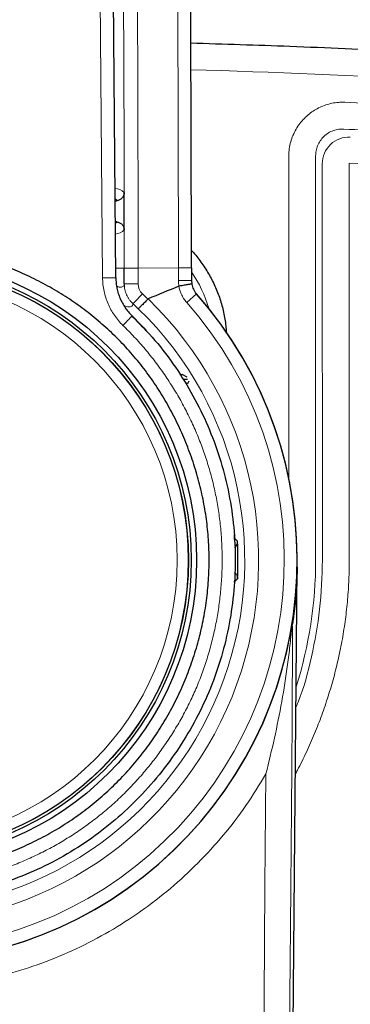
# Model space of a CAD drawing. Header units: millimetres. Extents: x 8 to 847, y 12 to 2109.
# Tile 97 of 256: x 507 to 520, y 946 to 982. Entities that reach past the tile are written whole.
import ezdxf

# ---------------------------------------------------------------- set-up
doc = ezdxf.new("R2010")
doc.units = ezdxf.units.MM

msp = doc.modelspace()

# ---------------------------------------------------------------- linework, layer by layer
at = {"color": 8, "linetype": 'Continuous', "lineweight": 0}
for p, q in [((510.358, 972.616), (510.017, 1011.593)), ((517.296, 965.152), (517.296, 977.163)), ((518.296, 977.163), (518.296, 962.097)), ((511.684, 972.984), (513.184, 972.985)), ((511.684, 972.984), (511.684, 972.39)), ((513.493, 971.702), (513.854, 972.021)), ((515.254, 963.057), (515.264, 962.923)), ((515.265, 962.923), (515.262, 962.867)), ((515.264, 962.923), (515.383, 962.8)), ((515.383, 961.395), (515.264, 961.272)), ((515.264, 961.272), (515.262, 961.316)), ((517.407, 959.641), (517.37, 959.35)), ((517.401, 959.531), (517.43, 959.774)), ((517.432, 959.787), (517.427, 959.691))]:
    msp.add_line(p, q, dxfattribs=at)
at = {"color": 7, "linetype": 'Continuous', "lineweight": 30}
for p, q in [((510.85, 972.62), (510.51, 1011.602)), ((515.011, 981.318), (515.011, 981.318)), ((511.163, 974.403), (511.161, 975.793)), ((510.825, 975.489), (510.883, 975.493)), ((510.885, 974.701), (510.832, 974.705)), ((511.166, 972.39), (511.166, 972.984)), ((513.666, 972.517), (513.678, 972.386)), ((513.506, 968.913), (513.322, 969.016)), ((513.528, 968.678), (513.586, 968.783)), ((517.401, 938.132), (517.608, 961.832)), ((517.4, 959.522), (517.403, 959.537)), ((517.4, 959.522), (517.402, 959.535)), ((517.43, 959.774), (517.433, 959.802)), ((517.433, 959.802), (517.432, 959.787))]:
    msp.add_line(p, q, dxfattribs=at)
at = {"color": 8, "linetype": 'Continuous', "lineweight": 0, "flags": 128}
for points in [[(513.184, 972.517), (513.184, 972.575), (513.184, 972.634), (513.184, 972.692), (513.184, 972.751), (513.184, 972.809), (513.184, 972.868), (513.184, 972.926), (513.184, 972.985)], [(511.684, 972.39), (511.611, 972.39), (511.54, 972.39), (511.471, 972.39), (511.406, 972.39), (511.346, 972.39), (511.294, 972.39), (511.249, 972.39), (511.214, 972.39), (511.188, 972.39), (511.172, 972.39), (511.166, 972.39)], [(513.666, 972.517), (513.661, 972.517), (513.643, 972.517), (513.614, 972.517), (513.575, 972.517), (513.526, 972.517), (513.469, 972.517), (513.405, 972.517), (513.335, 972.517), (513.261, 972.517), (513.184, 972.517)], [(516.311, 938.654), (516.337, 941.603), (516.373, 945.779), (516.408, 949.956), (516.444, 954.132)]]:
    msp.add_lwpolyline(points, dxfattribs=at)
at = {"color": 7, "linetype": 'Continuous', "lineweight": 30, "flags": 128}
msp.add_lwpolyline([(513.666, 972.985), (513.666, 972.927), (513.666, 972.868), (513.666, 972.81), (513.666, 972.751), (513.666, 972.692), (513.666, 972.634), (513.666, 972.575), (513.666, 972.517)], dxfattribs=at)
at = {"color": 7, "linetype": 'Continuous', "lineweight": 30}
for radius in [11.25, 11.05, 10.945]:
    msp.add_circle((502.61, 962.097), radius, dxfattribs=at)
at = {"color": 8, "linetype": 'Continuous', "lineweight": 0}
for radius in [10.945, 10.94, 10.527]:
    msp.add_circle((502.61, 962.097), radius, dxfattribs=at)
at = {"color": 7, "linetype": 'Continuous', "lineweight": 30}
for centre, radius, start, end in [((-1486.287, 972.235), 1999.954, 0.0215, 1.127921), ((502.61, 962.097), 15, 138.3745, 41.6257), ((502.61, 962.097), 14.997, 138.5707, 41.4293), ((540.81, 903.839), 73.823, 111.96269, 112.92449), ((513.205, 972.293), 0.0134, 100.092, 112.0271), ((512.06, 971.819), 0.0139, 112.4254, 135.4653), ((502.61, 962.097), 12.793, 356.852, 3.148)]:
    msp.add_arc(centre, radius, start, end, dxfattribs=at)
at = {"color": 8, "linetype": 'Continuous', "lineweight": 0}
for centre, radius, start, end in [((502.654, 606.958), 373.578, 82.64804, 88.31403), ((519.542, 976.865), 1, 87.4129, 179.9411), ((510.794, 975.443), 0.508, 43.6953, 86.9879), ((510.771, 975.449), 0.121, 21.8156, 63.3997), ((510.776, 974.743), 0.116, 298.9168, 338.6983), ((510.804, 974.743), 0.495, 273.7086, 316.5426), ((509.981, 970.258), 4.5, 15.7876, 34.9419), ((512.184, 972.39), 0.5, 180.0042, 227.1126), ((514.437, 972.517), 1.253, 180.0169, 189.7242), ((508.402, 975.029), 4.569, 312.4481, 318.8757), ((502.624, 962.097), 13.548, 45.914, 47.1129), ((502.61, 962.097), 14.515, 138.5707, 41.4293), ((502.61, 962.097), 13.563, 134.1335, 45.8665), ((502.606, 962.097), 13.048, 45.8865, 47.1125), ((502.61, 962.097), 13.045, 134.1015, 45.8985), ((504.04, 977.893), 9.988, 315.1154, 317.9501), ((502.61, 962.097), 12.681, 42.552, 45.9084), ((502.61, 962.097), 15.686, 342.4913, 0), ((516.803, 959.538), 0.598, 341.6764, 358.4828), ((516.83, 959.706), 0.597, 342.9059, 358.5664)]:
    msp.add_arc(centre, radius, start, end, dxfattribs=at)
at = {"color": 7, "linetype": 'Continuous', "lineweight": 30}
msp.add_ellipse((515.083, 962.783), major_axis=(-0.21, 0.214), ratio=0.999929, start_param=3.092388, end_param=3.991071, dxfattribs=at)
at = {"color": 8, "linetype": 'Continuous', "lineweight": 0}
for points in [[(513.184, 972.985), (513.18, 975.559), (513.173, 980.707), (513.123, 988.429), (513.046, 996.151), (512.94, 1003.873), (512.845, 1009.02), (512.797, 1011.594)], [(511.309, 1010.944), (511.356, 1008.413), (511.448, 1003.353), (511.55, 995.761), (511.625, 988.169), (511.673, 980.577), (511.68, 975.515), (511.684, 972.984)], [(511.684, 972.984), (511.651, 972.984), (511.584, 972.984), (511.486, 972.984), (511.396, 972.984), (511.317, 972.984), (511.252, 972.984), (511.203, 972.984), (511.172, 972.984), (511.168, 972.984), (511.166, 972.984)], [(513.666, 972.985), (513.659, 972.985), (513.645, 972.985), (513.534, 972.985), (513.375, 972.985), (513.248, 972.985), (513.184, 972.985)], [(510.85, 972.62), (510.849, 972.62), (510.845, 972.62), (510.817, 972.62), (510.772, 972.62), (510.71, 972.619), (510.635, 972.618), (510.549, 972.618), (510.456, 972.617), (510.39, 972.616), (510.358, 972.616)]]:
    msp.add_open_spline(points, degree=3, dxfattribs=at)
for points, knots in [([(511.166, 972.984), (511.166, 973.135), (511.166, 973.434), (511.166, 973.881), (511.165, 974.322), (511.165, 974.788), (511.164, 975.248), (511.163, 975.718), (511.163, 976.176), (511.162, 976.646), (511.16, 977.131), (511.159, 977.598), (511.158, 978.059), (511.157, 978.51), (511.155, 978.993), (511.153, 979.48), (511.152, 979.93), (511.15, 980.334), (511.148, 980.716), (511.147, 981.096), (511.145, 981.475), (511.144, 981.773), (511.142, 982.002), (511.142, 982.156), (511.141, 982.302), (511.14, 982.555), (511.138, 982.925), (511.135, 983.43), (511.132, 983.962), (511.129, 984.448), (511.126, 984.883), (511.124, 985.261), (511.121, 985.651), (511.119, 986.05), (511.116, 986.461), (511.113, 986.856), (511.11, 987.222), (511.107, 987.679), (511.102, 988.263), (511.096, 988.994), (511.091, 989.605), (511.087, 990.087), (511.083, 990.431), (511.08, 990.782), (511.077, 991.138), (511.074, 991.486), (511.071, 991.803), (511.066, 992.251), (511.06, 992.853), (511.052, 993.63), (511.043, 994.429), (511.034, 995.249), (511.024, 996.101), (511.013, 996.983), (511.002, 997.896), (510.99, 998.753), (510.98, 999.552), (510.972, 1000.091), (510.967, 1000.447), (510.965, 1000.615), (510.962, 1000.784), (510.96, 1000.949), (510.958, 1001.099), (510.956, 1001.234), (510.951, 1001.58), (510.942, 1002.155), (510.929, 1003.013), (510.915, 1003.943), (510.899, 1004.947), (510.881, 1005.984), (510.863, 1007.052), (510.844, 1008.153), (510.823, 1009.285), (510.808, 1010.051), (510.801, 1010.439)], [0, 0, 0, 0, 0.012078, 0.023933, 0.035825, 0.047426, 0.061237, 0.072623, 0.085137, 0.097874, 0.110298, 0.123997, 0.135269, 0.147212, 0.160094, 0.173915, 0.186249, 0.196176, 0.206265, 0.216844, 0.226559, 0.236654, 0.240723, 0.244851, 0.249037, 0.252357, 0.265161, 0.278658, 0.292848, 0.30773, 0.317561, 0.327673, 0.338065, 0.348737, 0.35969, 0.370924, 0.380405, 0.388977, 0.407598, 0.427115, 0.447528, 0.456551, 0.465738, 0.47509, 0.484607, 0.494288, 0.502931, 0.51003, 0.530153, 0.551159, 0.572248, 0.594157, 0.616887, 0.640436, 0.664807, 0.689997, 0.709145, 0.728742, 0.733203, 0.737686, 0.742192, 0.746721, 0.750916, 0.754212, 0.757524, 0.778592, 0.800296, 0.82626, 0.853078, 0.880752, 0.909281, 0.938666, 0.968905, 1, 1, 1, 1]), ([(517.296, 977.163), (517.299, 977.252), (517.306, 977.428), (517.361, 977.685), (517.446, 977.929), (517.562, 978.158), (517.704, 978.37), (517.871, 978.562), (518.055, 978.727), (518.252, 978.866), (518.458, 978.978), (518.676, 979.065), (518.905, 979.127), (519.143, 979.163), (519.304, 979.161), (519.386, 979.16)], [0, 0, 0, 0, 0.0827358, 0.1637871, 0.2437412, 0.3230238, 0.4019277, 0.4806497, 0.5593305, 0.6315345, 0.7039298, 0.7766831, 0.8500351, 0.9243232, 1, 1, 1, 1]), ([(519.386, 979.16), (520.545, 979.105), (522.863, 978.994), (526.337, 978.787), (529.809, 978.549), (533.278, 978.279), (536.723, 977.978), (540.145, 977.648), (543.544, 977.288), (546.94, 976.9), (549.201, 976.615), (550.332, 976.473)], [0, 0, 0, 0, 0.112048, 0.224059, 0.336045, 0.448016, 0.559982, 0.669955, 0.779942, 0.889954, 1, 1, 1, 1]), ([(519.341, 978.161), (519.278, 978.161), (519.149, 978.16), (518.956, 978.11), (518.768, 978.021), (518.6, 977.891), (518.462, 977.728), (518.365, 977.545), (518.306, 977.354), (518.299, 977.225), (518.296, 977.163)], [0, 0, 0, 0, 0.116024, 0.239413, 0.368252, 0.5, 0.631748, 0.760588, 0.883977, 1, 1, 1, 1]), ([(550.201, 975.482), (549.032, 975.629), (546.699, 975.924), (543.2, 976.322), (539.713, 976.688), (536.238, 977.02), (532.797, 977.316), (529.392, 977.577), (526.025, 977.805), (522.677, 978.002), (520.45, 978.109), (519.341, 978.161)], [0, 0, 0, 0, 0.11406, 0.227705, 0.340891, 0.453571, 0.565701, 0.675248, 0.784176, 0.892442, 1, 1, 1, 1]), ([(518.548, 962.097), (518.547, 964.854), (518.545, 969.777), (518.543, 974.7), (518.542, 976.866)], [0, 0, 0, 0, 0.56, 1, 1, 1, 1]), ([(519.543, 976.89), (519.545, 974.428), (519.547, 969.506), (519.549, 964.584), (519.55, 962.123)], [0, 0, 0, 0, 0.500166, 1, 1, 1, 1]), ([(519.543, 976.89), (522.937, 976.707), (529.724, 976.341), (539.892, 975.45), (546.649, 974.636), (550.032, 974.228)], [0, 0, 0, 0, 0.333007, 0.666126, 1, 1, 1, 1]), ([(453.442, 887.261), (454.827, 887.051), (457.572, 886.635), (461.705, 886.209), (465.811, 885.758), (469.923, 885.374), (474.036, 885.033), (478.151, 884.74), (483.41, 884.424), (489.818, 884.139), (497.376, 883.955), (505.629, 883.924), (514.579, 884.095), (524.219, 884.529), (532.757, 885.137), (540.187, 885.833), (545.236, 886.383), (549.014, 886.826), (551.544, 887.179), (554.078, 887.754), (556.461, 888.527), (558.653, 889.471), (560.65, 890.531), (562.553, 891.751), (564.355, 893.123), (566.041, 894.637), (567.599, 896.28), (569.018, 898.045), (570.291, 899.921), (571.409, 901.894), (572.356, 903.948), (573.132, 906.069), (573.84, 908.605), (574.307, 911.547), (574.697, 914.833), (575.023, 918.091), (575.275, 921.349), (575.457, 924.607), (575.566, 927.867), (575.603, 931.128), (575.563, 934.753), (575.416, 938.744), (575.12, 943.095), (574.736, 946.863), (574.386, 950.066), (573.991, 952.699), (573.389, 955.318), (572.518, 957.876), (571.467, 960.207), (570.278, 962.292), (569.017, 964.148), (567.608, 965.902), (566.065, 967.544), (564.392, 969.049), (562.606, 970.407), (560.715, 971.616), (558.733, 972.678), (556.673, 973.58), (554.549, 974.302), (552.377, 974.857), (550.902, 975.083), (550.163, 975.196)], [0, 0, 0, 0, 0.019959, 0.039593, 0.05923, 0.078861, 0.098478, 0.118084, 0.137685, 0.17361, 0.209537, 0.245481, 0.291291, 0.337166, 0.383061, 0.413336, 0.44357, 0.455479, 0.46759, 0.47997, 0.492487, 0.503254, 0.513963, 0.524682, 0.535453, 0.546224, 0.556968, 0.567697, 0.578486, 0.58927, 0.599992, 0.610693, 0.621454, 0.637486, 0.653093, 0.668646, 0.684172, 0.699681, 0.71518, 0.730677, 0.74618, 0.766872, 0.78761, 0.808361, 0.820875, 0.833557, 0.846302, 0.859143, 0.872026, 0.882701, 0.893328, 0.903991, 0.914742, 0.925422, 0.936052, 0.946696, 0.957393, 0.968088, 0.978724, 0.989349, 1, 1, 1, 1]), ([(550.035, 974.228), (550.75, 974.119), (552.176, 973.901), (554.273, 973.363), (556.32, 972.666), (558.307, 971.795), (560.221, 970.769), (562.044, 969.6), (563.766, 968.291), (565.379, 966.84), (566.867, 965.256), (568.226, 963.562), (569.443, 961.77), (570.517, 959.886), (571.429, 957.912), (572.177, 955.871), (572.754, 953.778), (573.163, 951.647), (573.46, 949.495), (573.773, 946.614), (574.141, 943.015), (574.435, 938.69), (574.602, 934.195), (574.627, 929.528), (574.492, 924.691), (574.25, 920.71), (573.984, 917.582), (573.757, 915.305), (573.489, 913.029), (573.2, 910.746), (572.792, 908.517), (572.196, 906.372), (571.447, 904.325), (570.532, 902.343), (569.455, 900.44), (568.227, 898.629), (566.858, 896.926), (565.355, 895.342), (563.728, 893.88), (561.99, 892.556), (560.154, 891.378), (558.229, 890.356), (556.175, 889.469), (553.999, 888.754), (551.728, 888.213), (549.434, 887.867), (547.141, 887.583), (544.845, 887.332), (542.549, 887.075), (538.911, 886.694), (533.928, 886.226), (527.189, 885.712), (520.039, 885.303), (512.483, 885.025), (504.248, 884.889), (495.332, 884.948), (485.74, 885.261), (478.278, 885.696), (472.94, 886.1), (469.716, 886.374), (466.494, 886.676), (463.274, 887.007), (460.056, 887.381), (456.827, 887.714), (454.688, 888.053), (453.617, 888.224)], [0, 0, 0, 0, 0.010475, 0.02087, 0.031275, 0.041753, 0.052239, 0.062666, 0.07307, 0.083516, 0.094039, 0.104494, 0.114914, 0.125361, 0.135855, 0.146348, 0.156791, 0.167243, 0.177729, 0.188228, 0.20919, 0.230094, 0.250956, 0.274293, 0.297627, 0.320989, 0.332015, 0.343059, 0.354113, 0.365192, 0.376353, 0.386887, 0.397377, 0.407875, 0.418434, 0.429, 0.439507, 0.450028, 0.460577, 0.471126, 0.481624, 0.492111, 0.502646, 0.513968, 0.525227, 0.53639, 0.547526, 0.558668, 0.56982, 0.580969, 0.611615, 0.64227, 0.678784, 0.715276, 0.751697, 0.798003, 0.844309, 0.890592, 0.906188, 0.921796, 0.937418, 0.953034, 0.968654, 0.984309, 1, 1, 1, 1]), ([(511.166, 972.984), (511.163, 972.984), (511.156, 972.984), (511.108, 972.984), (511.029, 972.984), (510.943, 972.984), (510.871, 972.984), (510.847, 972.984)], [0, 0, 0, 0, 0.222191, 0.444383, 0.666574, 0.888765, 1, 1, 1, 1]), ([(511.116, 970.845), (511.059, 970.904), (510.944, 971.022), (510.795, 971.219), (510.665, 971.429), (510.557, 971.652), (510.47, 971.884), (510.407, 972.124), (510.367, 972.368), (510.361, 972.533), (510.358, 972.616)], [0, 0, 0, 0, 0.125566, 0.249797, 0.37393, 0.499204, 0.62524, 0.74989, 0.874395, 1, 1, 1, 1]), ([(510.882, 972.297), (510.891, 972.294), (510.917, 972.286), (510.953, 972.279), (510.992, 972.272), (511.028, 972.27), (511.074, 972.271), (511.121, 972.286), (511.159, 972.325), (511.164, 972.368), (511.166, 972.39)], [0, 0, 0, 0, 0.048735, 0.133612, 0.217904, 0.301612, 0.387333, 0.591568, 0.795789, 1, 1, 1, 1]), ([(511.486, 971.657), (511.462, 971.682), (511.413, 971.73), (511.35, 971.811), (511.295, 971.898), (511.249, 971.989), (511.213, 972.085), (511.186, 972.185), (511.17, 972.287), (511.167, 972.356), (511.166, 972.39)], [0, 0, 0, 0, 0.1253263, 0.2501299, 0.3746584, 0.4991104, 0.6236639, 0.7485048, 0.873855, 1, 1, 1, 1]), ([(513.493, 971.702), (513.453, 971.751), (513.373, 971.85), (513.291, 972.006), (513.232, 972.159), (513.21, 972.256), (513.2, 972.305)], [0, 0, 0, 0, 0.279694, 0.559378, 0.779311, 1, 1, 1, 1]), ([(511.486, 971.657), (511.482, 971.634), (511.474, 971.586), (511.426, 971.547), (511.352, 971.534), (511.265, 971.541), (511.191, 971.562), (511.161, 971.571)], [0, 0, 0, 0, 0.214558, 0.429105, 0.643645, 0.858185, 1, 1, 1, 1]), ([(502.61, 949.901), (502.812, 949.904), (503.215, 949.91), (503.819, 949.957), (504.419, 950.032), (505.013, 950.136), (505.601, 950.269), (506.18, 950.431), (506.751, 950.621), (507.311, 950.838), (507.86, 951.082), (508.396, 951.353), (508.918, 951.651), (509.425, 951.973), (509.915, 952.32), (510.389, 952.694), (510.844, 953.091), (511.279, 953.51), (511.693, 953.95), (512.085, 954.409), (512.455, 954.888), (512.8, 955.382), (513.121, 955.893), (513.417, 956.419), (513.685, 956.957), (513.925, 957.506), (514.136, 958.067), (514.32, 958.64), (514.475, 959.222), (514.601, 959.812), (514.699, 960.408), (514.767, 961.009), (514.807, 961.612), (514.817, 962.216), (514.797, 962.82), (514.748, 963.422), (514.669, 964.02), (514.56, 964.611), (514.422, 965.195), (514.255, 965.772), (514.059, 966.34), (513.836, 966.898), (513.586, 967.444), (513.309, 967.977), (513.006, 968.497), (512.677, 969.002), (512.324, 969.491), (511.945, 969.962), (511.545, 970.417), (511.259, 970.702), (511.116, 970.845)], [0, 0, 0, 0, 0.020924, 0.041847, 0.06282, 0.083626, 0.104422, 0.125259, 0.146033, 0.166778, 0.187544, 0.208354, 0.229116, 0.249882, 0.270621, 0.291445, 0.312407, 0.333249, 0.354111, 0.375043, 0.395946, 0.416791, 0.437631, 0.458529, 0.479301, 0.499997, 0.520678, 0.541451, 0.562371, 0.583197, 0.604048, 0.624973, 0.645894, 0.666761, 0.687623, 0.70857, 0.729392, 0.750139, 0.770883, 0.791638, 0.812456, 0.833205, 0.853946, 0.874732, 0.895555, 0.916352, 0.937171, 0.958141, 0.979067, 1, 1, 1, 1]), ([(519.55, 962.123), (519.547, 961.874), (519.541, 961.376), (519.491, 960.632), (519.41, 959.894), (519.296, 959.161), (519.151, 958.438), (518.974, 957.724), (518.767, 957.021), (518.528, 956.323), (518.258, 955.628), (517.954, 954.942), (517.714, 954.44), (517.567, 954.174), (517.54, 954.126)], [0, 0, 0, 0, 0.089893, 0.179301, 0.268398, 0.357359, 0.446356, 0.533965, 0.621943, 0.710456, 0.799664, 0.890429, 0.980478, 1, 1, 1, 1]), ([(517.562, 956.6), (517.591, 956.668), (517.847, 957.278), (518.159, 958.505), (518.492, 960.274), (518.529, 961.486), (518.548, 962.097)], [0, 0, 0, 0, 0.0393, 0.353167, 0.673401, 1, 1, 1, 1]), ([(516.444, 954.132), (516.552, 954.575), (516.77, 955.47), (517.042, 956.832), (517.208, 957.866), (517.298, 958.558), (517.338, 958.9), (517.374, 959.231), (517.392, 959.433), (517.401, 959.531)], [0, 0, 0, 0, 0.245059, 0.496391, 0.751816, 0.816146, 0.880032, 0.942446, 1, 1, 1, 1]), ([(517.427, 959.691), (517.428, 959.575), (517.429, 959.387), (517.43, 959.063), (517.43, 958.756), (517.429, 958.398), (517.428, 957.99), (517.427, 957.531), (517.424, 956.717), (517.418, 955.584), (517.411, 954.602), (517.407, 954.133)], [0, 0, 0, 0, 0.080408, 0.131002, 0.18907, 0.254874, 0.328599, 0.41037, 0.500284, 0.761094, 1, 1, 1, 1]), ([(516.444, 954.132), (516.202, 953.734), (515.718, 952.938), (514.865, 951.831), (513.927, 950.797), (512.9, 949.851), (511.795, 948.999), (510.619, 948.246), (509.383, 947.598), (508.097, 947.06), (506.767, 946.639), (505.405, 946.335), (504.023, 946.15), (502.631, 946.086), (501.238, 946.146), (499.854, 946.327), (498.488, 946.629), (497.153, 947.049), (495.861, 947.585), (494.623, 948.231), (493.447, 948.982), (492.34, 949.834), (491.31, 950.78), (490.372, 951.816), (489.519, 952.924), (489.036, 953.718), (488.794, 954.116)], [0, 0, 0, 0, 0.041718, 0.083421, 0.125091, 0.166716, 0.208375, 0.250064, 0.291718, 0.33328, 0.374878, 0.416552, 0.458206, 0.499743, 0.541278, 0.582944, 0.624702, 0.666515, 0.708266, 0.749888, 0.791492, 0.833183, 0.874953, 0.91666, 0.958335, 1, 1, 1, 1]), ([(517.407, 954.133), (517.39, 952.174), (517.359, 948.513), (517.315, 943.408), (517.286, 940.055), (517.272, 938.402), (517.27, 938.195)], [0, 0, 0, 0, 0.368706, 0.689029, 0.960969, 1, 1, 1, 1])]:
    msp.add_open_spline(points, degree=3, knots=knots, dxfattribs=at)
at = {"color": 7, "linetype": 'Continuous', "lineweight": 30}
for points, knots in [([(513.641, 981.373), (514.873, 981.334), (517.475, 981.252), (521.455, 981.071), (525.591, 980.841), (529.756, 980.561), (533.921, 980.235), (538.083, 979.864), (542.239, 979.445), (546.411, 978.981), (549.195, 978.632), (550.59, 978.456)], [0, 0, 0, 0, 0.099767, 0.210597, 0.322341, 0.434932, 0.548304, 0.660348, 0.773019, 0.886257, 1, 1, 1, 1]), ([(502.61, 973.802), (502.866, 973.797), (503.377, 973.787), (504.138, 973.709), (504.892, 973.584), (505.639, 973.408), (506.377, 973.181), (507.103, 972.906), (507.809, 972.588), (508.487, 972.227), (509.136, 971.826), (509.754, 971.385), (510.342, 970.902), (510.899, 970.382), (511.42, 969.827), (511.902, 969.239), (512.344, 968.62), (512.746, 967.97), (513.108, 967.288), (513.428, 966.58), (513.704, 965.853), (513.931, 965.116), (514.108, 964.372), (514.234, 963.622), (514.31, 962.866), (514.336, 962.105), (514.311, 961.344), (514.237, 960.588), (514.113, 959.838), (513.939, 959.096), (513.714, 958.36), (513.441, 957.635), (513.123, 956.927), (512.761, 956.245), (512.358, 955.592), (511.914, 954.97), (511.429, 954.379), (510.905, 953.819), (510.345, 953.294), (509.754, 952.808), (509.133, 952.364), (508.483, 951.961), (507.803, 951.6), (507.098, 951.282), (506.375, 951.008), (505.639, 950.784), (504.894, 950.609), (504.14, 950.484), (503.378, 950.409), (502.611, 950.385), (501.843, 950.41), (501.082, 950.485), (500.328, 950.611), (499.581, 950.787), (498.843, 951.013), (498.117, 951.288), (497.411, 951.607), (496.733, 951.968), (496.084, 952.369), (495.466, 952.81), (494.878, 953.292), (494.321, 953.813), (493.8, 954.368), (493.319, 954.956), (492.877, 955.575), (492.475, 956.225), (492.112, 956.906), (491.792, 957.615), (491.516, 958.342), (491.289, 959.079), (491.112, 959.823), (490.986, 960.573), (490.91, 961.329), (490.884, 962.09), (490.909, 962.851), (490.983, 963.607), (491.107, 964.357), (491.282, 965.099), (491.506, 965.834), (491.779, 966.56), (492.098, 967.268), (492.459, 967.95), (492.862, 968.603), (493.306, 969.225), (493.791, 969.816), (494.315, 970.376), (494.875, 970.901), (495.466, 971.386), (496.087, 971.831), (496.737, 972.233), (497.417, 972.595), (498.122, 972.913), (498.845, 973.186), (499.581, 973.411), (500.326, 973.586), (501.08, 973.71), (501.842, 973.788), (502.353, 973.797), (502.61, 973.802)], [0, 0, 0, 0, 0.010441, 0.020823, 0.031193, 0.041597, 0.052079, 0.062685, 0.073231, 0.083654, 0.093998, 0.104308, 0.114628, 0.125003, 0.135352, 0.145664, 0.155983, 0.166356, 0.176828, 0.187442, 0.198052, 0.208521, 0.218891, 0.229208, 0.239518, 0.249866, 0.260232, 0.270547, 0.280854, 0.2912, 0.301629, 0.312186, 0.322792, 0.333274, 0.343675, 0.354042, 0.364421, 0.374858, 0.385313, 0.395696, 0.406053, 0.416428, 0.426867, 0.437415, 0.447963, 0.458404, 0.468783, 0.479145, 0.489536, 0.5, 0.510441, 0.520823, 0.531193, 0.541597, 0.552079, 0.562685, 0.573231, 0.583654, 0.593998, 0.604308, 0.614628, 0.625003, 0.635352, 0.645664, 0.655983, 0.666356, 0.676828, 0.687442, 0.698052, 0.708521, 0.718891, 0.729208, 0.739518, 0.749866, 0.760233, 0.770547, 0.780854, 0.7912, 0.801629, 0.812186, 0.822792, 0.833274, 0.843675, 0.854042, 0.864421, 0.874858, 0.885313, 0.895696, 0.906053, 0.916428, 0.926867, 0.937415, 0.947963, 0.958404, 0.968783, 0.979145, 0.989536, 1, 1, 1, 1]), ([(513.666, 973.639), (513.676, 973.629), (513.809, 973.497), (514.028, 973.209), (514.314, 972.778), (514.549, 972.316), (514.738, 971.834), (514.872, 971.334), (514.948, 970.92), (514.96, 970.673), (514.963, 970.598)], [0, 0, 0, 0, 0.013273, 0.166629, 0.319985, 0.473342, 0.626698, 0.780054, 0.93341, 1, 1, 1, 1]), ([(513.678, 972.386), (513.675, 972.386), (513.67, 972.386), (513.637, 972.381), (513.602, 972.375), (513.571, 972.37), (513.531, 972.363), (513.476, 972.354), (513.398, 972.34), (513.305, 972.324), (513.237, 972.312), (513.202, 972.306)], [0, 0, 0, 0, 0.154448, 0.293043, 0.373485, 0.442839, 0.500425, 0.609518, 0.731375, 0.86292, 1, 1, 1, 1]), ([(513.678, 972.386), (513.685, 972.353), (513.7, 972.286), (513.739, 972.19), (513.789, 972.1), (513.833, 972.047), (513.854, 972.021)], [0, 0, 0, 0, 0.250993, 0.500527, 0.749805, 1, 1, 1, 1]), ([(512.05, 971.829), (512.032, 971.81), (511.994, 971.772), (511.937, 971.713), (511.878, 971.653), (511.821, 971.595), (511.769, 971.543), (511.727, 971.501), (511.696, 971.471), (511.691, 971.467), (511.689, 971.465)], [0, 0, 0, 0, 0.097623, 0.203077, 0.316357, 0.437459, 0.566379, 0.703113, 0.847655, 1, 1, 1, 1]), ([(511.456, 971.203), (511.748, 970.903), (512.33, 970.303), (513.085, 969.299), (513.744, 968.232), (514.295, 967.105), (514.733, 965.93), (515.053, 964.718), (515.248, 963.478), (515.32, 962.223), (515.268, 960.966), (515.096, 959.72), (514.804, 958.5), (514.393, 957.316), (513.863, 956.18), (513.222, 955.101), (512.479, 954.088), (511.64, 953.151), (510.715, 952.3), (509.71, 951.547), (508.635, 950.9), (507.502, 950.363), (506.322, 949.938), (505.106, 949.633), (503.865, 949.438), (503.028, 949.414), (502.61, 949.401)], [0, 0, 0, 0, 0.041682, 0.083343, 0.12499, 0.166623, 0.208239, 0.249845, 0.291502, 0.333239, 0.375013, 0.416767, 0.458444, 0.5, 0.541552, 0.583217, 0.624957, 0.666719, 0.708454, 0.750127, 0.79175, 0.833361, 0.874979, 0.916615, 0.958281, 1, 1, 1, 1]), ([(513.236, 969.017), (513.247, 969.017), (513.282, 969.017), (513.31, 969.016), (513.327, 969.016), (513.322, 969.016), (513.322, 969.016)], [0, 0, 0, 0, 0.192245, 0.593498, 0.995452, 1, 1, 1, 1]), ([(513.52, 968.83), (513.51, 968.83), (513.497, 968.829), (513.386, 968.827), (513.354, 968.826)], [0, 0, 0, 0, 0.713073, 1, 1, 1, 1]), ([(513.527, 968.678), (513.525, 968.678), (513.52, 968.678), (513.49, 968.678), (513.456, 968.677), (513.445, 968.677)], [0, 0, 0, 0, 0.402809, 0.805512, 1, 1, 1, 1]), ([(517.608, 961.83), (517.608, 961.83), (517.608, 961.83), (517.608, 961.828), (517.608, 961.825), (517.608, 961.822), (517.607, 961.82), (517.607, 961.819), (517.607, 961.817), (517.607, 961.814), (517.607, 961.81), (517.607, 961.803), (517.607, 961.794), (517.607, 961.781), (517.606, 961.762), (517.606, 961.745), (517.606, 961.734), (517.605, 961.729), (517.605, 961.725), (517.605, 961.722), (517.605, 961.718), (517.605, 961.713), (517.605, 961.704), (517.604, 961.687), (517.604, 961.662), (517.603, 961.63), (517.602, 961.595), (517.601, 961.559), (517.599, 961.527), (517.598, 961.496), (517.597, 961.465), (517.594, 961.399), (517.592, 961.319), (517.586, 961.248), (517.585, 961.223)], [0, 0, 0, 0, 0.01118, 0.047536, 0.067286, 0.085138, 0.088852, 0.09389, 0.100252, 0.107937, 0.122687, 0.140707, 0.161994, 0.193814, 0.230921, 0.273304, 0.287621, 0.29309, 0.298867, 0.304953, 0.311349, 0.318053, 0.325068, 0.357622, 0.395547, 0.438844, 0.493516, 0.537239, 0.577972, 0.618962, 0.660502, 0.702132, 0.898652, 1, 1, 1, 1]), ([(517.607, 961.776), (517.607, 961.777), (517.607, 961.799), (517.608, 961.822), (517.608, 961.826), (517.608, 961.827)], [0, 0, 0, 0, 0.005976, 0.732317, 1, 1, 1, 1]), ([(515.276, 961.64), (515.286, 961.632), (515.311, 961.611), (515.343, 961.567), (515.368, 961.513), (515.384, 961.455), (515.384, 961.415), (515.384, 961.395)], [0, 0, 0, 0, 0.144074, 0.357046, 0.572022, 0.785511, 1, 1, 1, 1]), ([(517.594, 961.397), (517.593, 961.369), (517.59, 961.304), (517.585, 961.206), (517.581, 961.137), (517.579, 961.103), (517.578, 961.101), (517.578, 961.101), (517.578, 961.101), (517.578, 961.1), (517.578, 961.097), (517.578, 961.092), (517.577, 961.084), (517.577, 961.072), (517.576, 961.057), (517.574, 961.037), (517.573, 961.012), (517.571, 960.983), (517.568, 960.949), (517.565, 960.911), (517.562, 960.868), (517.56, 960.836), (517.558, 960.816), (517.558, 960.81), (517.557, 960.804), (517.557, 960.799), (517.556, 960.793), (517.556, 960.788), (517.555, 960.774), (517.553, 960.752), (517.551, 960.732), (517.55, 960.723)], [0, 0, 0, 0, 0.116477, 0.275577, 0.434679, 0.437917, 0.440802, 0.440907, 0.44106, 0.441864, 0.444508, 0.453082, 0.464911, 0.480679, 0.504584, 0.534071, 0.569138, 0.612904, 0.663077, 0.719656, 0.782642, 0.852036, 0.862983, 0.871262, 0.879542, 0.887822, 0.896101, 0.904381, 0.912661, 0.958199, 1, 1, 1, 1]), ([(517.569, 960.996), (517.563, 960.905), (517.551, 960.706), (517.528, 960.479), (517.513, 960.343), (517.509, 960.311), (517.508, 960.303), (517.507, 960.295), (517.506, 960.287), (517.506, 960.281), (517.505, 960.276), (517.505, 960.273), (517.504, 960.267), (517.503, 960.257), (517.501, 960.241), (517.499, 960.221), (517.496, 960.197), (517.492, 960.168), (517.488, 960.136), (517.484, 960.099), (517.479, 960.058), (517.474, 960.022), (517.47, 959.993), (517.468, 959.975), (517.466, 959.96), (517.464, 959.946), (517.462, 959.932), (517.46, 959.918), (517.458, 959.904), (517.447, 959.829), (517.437, 959.758), (517.427, 959.691)], [0, 0, 0, 0, 0.2112198, 0.4585788, 0.5195282, 0.5255143, 0.5315004, 0.5374865, 0.5434726, 0.5494587, 0.5527997, 0.5546007, 0.5566393, 0.5658598, 0.5781113, 0.5933937, 0.611707, 0.6334675, 0.6583701, 0.6864148, 0.7176017, 0.7519308, 0.7699392, 0.7831523, 0.7938419, 0.8045316, 0.8152212, 0.8259109, 0.8366005, 0.8472902, 1, 1, 1, 1]), ([(517.586, 961.242), (517.585, 961.235), (517.584, 961.221), (517.583, 961.201), (517.582, 961.181), (517.581, 961.16), (517.579, 961.139), (517.578, 961.114), (517.577, 961.095), (517.576, 961.084), (517.576, 961.082)], [0, 0, 0, 0, 0.081249, 0.180765, 0.298601, 0.43479, 0.589615, 0.765662, 0.963595, 1, 1, 1, 1]), ([(517.536, 960.61), (517.535, 960.599), (517.532, 960.573), (517.528, 960.534), (517.526, 960.507), (517.524, 960.493), (517.524, 960.491)], [0, 0, 0, 0, 0.2847126, 0.6345639, 0.955031, 1, 1, 1, 1]), ([(507.482, 942.216), (507.17, 942.323), (506.552, 942.536), (505.62, 942.847), (504.704, 943.147), (503.806, 943.436), (502.929, 943.716), (502.092, 943.979), (501.296, 944.229), (500.539, 944.465), (499.806, 944.692), (499.098, 944.911), (498.391, 945.129), (497.687, 945.346), (496.988, 945.562), (496.321, 945.768), (495.685, 945.965), (495.079, 946.152), (494.503, 946.33), (493.957, 946.499), (493.417, 946.667), (492.884, 946.833), (492.362, 946.996), (491.872, 947.149), (491.414, 947.292), (490.989, 947.426), (490.594, 947.549), (490.228, 947.664), (489.887, 947.771), (489.526, 947.885), (489.146, 948.005), (488.746, 948.13), (488.368, 948.249), (488.009, 948.362), (487.639, 948.478), (487.263, 948.596), (486.886, 948.714), (486.536, 948.822), (486.212, 948.922), (485.945, 949.004), (485.729, 949.071), (485.554, 949.124), (485.389, 949.174), (485.229, 949.222), (485.071, 949.269), (484.916, 949.315), (484.765, 949.36), (484.618, 949.403), (484.475, 949.445), (484.345, 949.482), (484.229, 949.515), (484.124, 949.545), (484.022, 949.573), (483.931, 949.598), (483.848, 949.62), (483.775, 949.64), (483.704, 949.658), (483.639, 949.675), (483.58, 949.69), (483.531, 949.702), (483.489, 949.712), (483.462, 949.719), (483.446, 949.723), (483.437, 949.725), (483.429, 949.727), (483.421, 949.729), (483.414, 949.731), (483.402, 949.733), (483.384, 949.738), (483.36, 949.743), (483.331, 949.75), (483.296, 949.758), (483.256, 949.766), (483.212, 949.775), (483.163, 949.785), (483.111, 949.795), (483.055, 949.805), (482.996, 949.814), (482.943, 949.822), (482.91, 949.825), (482.898, 949.827)], [0, 0, 0, 0, 0.02263, 0.044779, 0.066462, 0.08769, 0.108476, 0.128827, 0.147617, 0.166022, 0.184044, 0.201688, 0.21896, 0.237802, 0.256185, 0.274109, 0.291575, 0.308584, 0.325138, 0.341239, 0.356889, 0.374183, 0.390889, 0.407007, 0.422536, 0.437476, 0.451574, 0.465104, 0.478066, 0.490461, 0.507468, 0.524225, 0.540755, 0.557057, 0.573131, 0.593259, 0.613015, 0.632398, 0.651406, 0.670041, 0.68204, 0.693881, 0.705561, 0.717219, 0.729338, 0.741959, 0.754475, 0.767449, 0.78088, 0.794768, 0.805999, 0.817512, 0.829411, 0.841912, 0.851788, 0.862012, 0.872583, 0.88298, 0.892825, 0.902119, 0.9095, 0.916491, 0.918258, 0.919998, 0.921712, 0.923399, 0.925065, 0.927039, 0.92989, 0.933387, 0.937532, 0.942323, 0.947763, 0.95385, 0.960585, 0.967968, 0.975999, 0.984677, 0.994003, 1, 1, 1, 1])]:
    msp.add_open_spline(points, degree=3, knots=knots, dxfattribs=at)
for points in [[(511.161, 975.793), (511.16, 975.774), (511.158, 975.737), (511.142, 975.682), (511.117, 975.632), (511.082, 975.587), (511.04, 975.549), (510.992, 975.521), (510.938, 975.5), (510.901, 975.496), (510.883, 975.493)], [(510.885, 974.701), (510.903, 974.699), (510.94, 974.694), (510.993, 974.674), (511.042, 974.645), (511.084, 974.608), (511.119, 974.563), (511.144, 974.513), (511.16, 974.459), (511.162, 974.421), (511.163, 974.403)], [(510.85, 972.62), (510.853, 972.555), (510.858, 972.423), (510.89, 972.227), (510.939, 972.036), (511.008, 971.85), (511.095, 971.672), (511.199, 971.504), (511.318, 971.345), (511.41, 971.251), (511.456, 971.203)]]:
    msp.add_open_spline(points, degree=3, dxfattribs=at)

doc.saveas('drawing.dxf')
